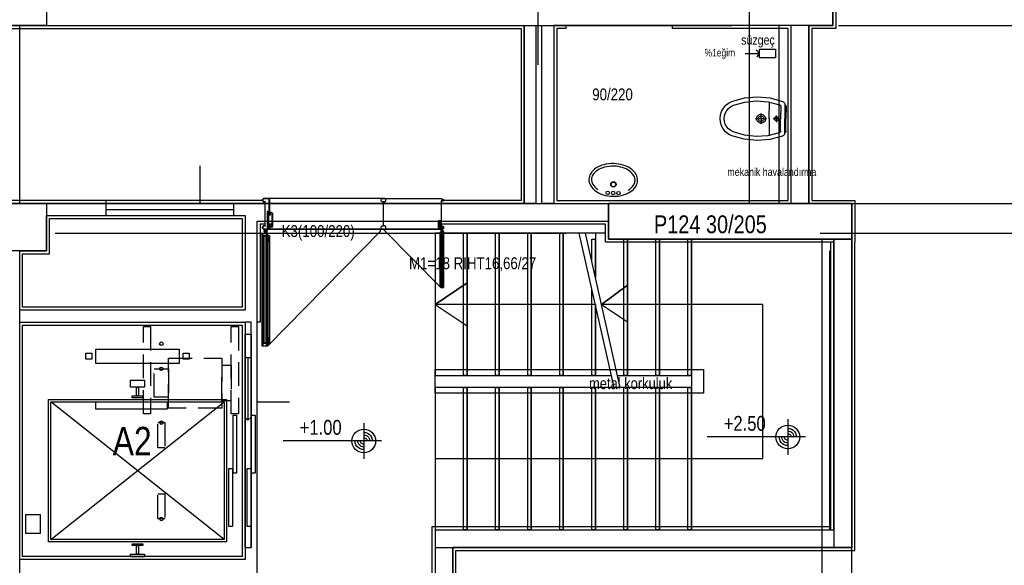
# Model space of a CAD drawing. Header units: centimetres. Extents: x 0 to 15545, y -30 to 2970.
# Tile 7 of 31: x 2067 to 2481, y 1385 to 1615. Entities that reach past the tile are written whole.
import ezdxf
from ezdxf.enums import TextEntityAlignment as Align

# ---------------------------------------------------------------- set-up
doc = ezdxf.new("R2010")
doc.units = ezdxf.units.CM
doc.linetypes.add('DASHED', pattern=[15, 10, -5])
for name, color, linetype in [('ASN-HALAT', 6, 'CONTINUOUS'), ('ASN-ISARET', 1, 'CONTINUOUS'), ('ASN-KA', 30, 'CONTINUOUS'), ('ASN-KABIN', 5, 'CONTINUOUS'), ('ASN-KAPI', 3, 'CONTINUOUS'), ('ASN-MIMARI', 8, 'CONTINUOUS'), ('ASN-MOTOR-GIZLI', 6, 'DASHED'), ('ASN-RAY', 1, 'CONTINUOUS')]:
    doc.layers.add(name, color=color, linetype=linetype)
doc.styles.get("Standard").update_dxf_attribs({"font": 'arial.ttf', "width": 0.8})

msp = doc.modelspace()

# ---------------------------------------------------------------- linework, layer by layer
at = {"layer": 'ASN-HALAT'}
for centre in [(2126.25, 1478.05), (2126.25, 1467.45), (2126.25, 1444.8), (2126.25, 1404.2)]:
    msp.add_circle(centre, 0.75, dxfattribs=at)
at = {"layer": 'ASN-KA'}
msp.add_lwpolyline([(2098.75, 1469.75), (2098.75, 1475.75), (2133.75, 1475.75), (2133.75, 1469.75)], close=True, dxfattribs=at)
at = {"layer": 'ASN-KABIN'}
for p, q in [((2079.75, 1395.5), (2152.75, 1453.5)), ((2152.75, 1395.5), (2079.75, 1453.5))]:
    msp.add_line(p, q, dxfattribs=at)
for points in [[(2078.75, 1394.5), (2078.75, 1454.5), (2153.75, 1454.5), (2153.75, 1394.5)], [(2079.75, 1395.5), (2079.75, 1453.5), (2152.75, 1453.5), (2152.75, 1395.5)], [(2098.75, 1450.5), (2098.75, 1453.5), (2128.75, 1453.5), (2128.75, 1450.5)]]:
    msp.add_lwpolyline(points, close=True, dxfattribs=at)
at = {"layer": 'ASN-KAPI'}
for points in [[(2156.5, 1423.5), (2156.5, 1448), (2158, 1448), (2158, 1423.5)], [(2164.25, 1423.5), (2164.25, 1448), (2165.75, 1448), (2165.75, 1423.5)], [(2154.75, 1401), (2154.75, 1425.5), (2156.25, 1425.5), (2156.25, 1401)], [(2162.5, 1401), (2162.5, 1425.5), (2164, 1425.5), (2164, 1401)]]:
    msp.add_lwpolyline(points, close=True, dxfattribs=at)
at = {"layer": 'ASN-MIMARI'}
for p, q in [((2382.4, 1572.88), (2382.44, 1579.94)), ((2387.18, 1578.1), (2387.15, 1572.85)), ((2388.93, 1578.79), (2388.9, 1572.84)), ((2388.93, 1578.59), (2389.08, 1578.59)), ((2389.43, 1578.24), (2389.4, 1572.84)), ((2381.16, 1572.88), (2376.59, 1572.91)), ((2378.9, 1572.9), (2378.89, 1570.67)), ((2378.9, 1572.9), (2378.91, 1575.12)), ((2382.4, 1572.88), (2382.36, 1565.82)), ((2386.62, 1572.86), (2384.07, 1572.87)), ((2385.4, 1572.86), (2385.39, 1571.46)), ((2385.4, 1572.86), (2385.41, 1574.26)), ((2387.12, 1567.61), (2387.15, 1572.85)), ((2388.87, 1566.9), (2388.9, 1572.84)), ((2389.37, 1567.44), (2389.4, 1572.84)), ((2388.87, 1567.1), (2389.02, 1567.09)), ((2169.36, 1539.3), (2168.86, 1538.8)), ((2220.34, 1539.3), (2169.36, 1539.3)), ((2218.86, 1538.8), (2219.36, 1539.3)), ((2219.36, 1539.3), (2244.11, 1539.3)), ((2220.84, 1538.8), (2220.34, 1539.3)), ((2244.11, 1539.3), (2245.12, 1538.8)), ((2168.86, 1538.8), (2168.86, 1538.3)), ((2168.86, 1538.3), (2169.36, 1537.8)), ((2169.36, 1537.8), (2169.85, 1537.8)), ((2169.85, 1537.8), (2169.85, 1527.8)), ((2218.86, 1538.3), (2218.86, 1538.8)), ((2219.36, 1537.8), (2218.86, 1538.3)), ((2219.85, 1537.8), (2219.36, 1537.8)), ((2219.85, 1527.8), (2219.85, 1537.8)), ((2219.85, 1537.8), (2220.34, 1537.8)), ((2219.85, 1527.8), (2219.85, 1537.8)), ((2220.34, 1537.8), (2220.84, 1538.3)), ((2220.84, 1538.3), (2220.84, 1538.8)), ((2245.1, 1538.3), (2244.11, 1537.8)), ((2244.11, 1537.8), (2244.11, 1537.8)), ((2244.11, 1537.8), (2244.11, 1527.8)), ((2245.12, 1538.8), (2245.1, 1538.3)), ((2169.36, 1527.8), (2168.86, 1527.3)), ((2168.86, 1527.3), (2168.86, 1526.8)), ((2168.86, 1526.8), (2169.36, 1526.3)), ((2169.85, 1527.8), (2169.36, 1527.8)), ((2218.86, 1527.3), (2219.36, 1527.8)), ((2218.86, 1526.8), (2218.86, 1527.3)), ((2219.36, 1526.3), (2218.86, 1526.8)), ((2219.36, 1527.8), (2219.85, 1527.8)), ((2220.34, 1527.8), (2219.85, 1527.8)), ((2220.84, 1527.3), (2220.34, 1527.8)), ((2220.34, 1526.3), (2220.84, 1526.8)), ((2220.84, 1526.8), (2220.84, 1527.3)), ((2244.11, 1527.8), (2244.61, 1527.8)), ((2244.61, 1527.8), (2245.17, 1527.32)), ((2245.1, 1526.67), (2244.85, 1526.3)), ((2245.17, 1527.32), (2245.1, 1526.67)), ((2169.36, 1526.3), (2220.34, 1526.3)), ((2171.01, 1525.5), (2169.41, 1525.5)), ((2169.94, 1526.03), (2169.94, 1526.3)), ((2169.97, 1524.95), (2169.97, 1524.65)), ((2170.21, 1526.3), (2170.21, 1524.7)), ((2170.31, 1523.3), (2170.31, 1478.42)), ((2170.49, 1526.03), (2170.49, 1526.3)), ((2170.52, 1524.98), (2170.52, 1524.65)), ((2170.96, 1523.7), (2170.96, 1523.65)), ((2218.34, 1526.3), (2171.36, 1526.3)), ((2244.85, 1526.3), (2219.36, 1526.3)), ((2220.36, 1526.3), (2243.85, 1526.3)), ((2244.03, 1525.9), (2244.83, 1525.9)), ((2244.05, 1525), (2244.05, 1524.97)), ((2244.27, 1525.64), (2244.27, 1525.47)), ((2244.29, 1526.16), (2244.29, 1526.3)), ((2244.38, 1524.8), (2244.38, 1502.36)), ((2244.43, 1526.3), (2244.43, 1525.5)), ((2244.55, 1525.62), (2244.55, 1525.47)), ((2244.57, 1526.16), (2244.57, 1526.3)), ((2244.05, 1502.16), (2244.05, 1502.18)), ((2170.96, 1478.02), (2170.96, 1478.07)), ((2211.55, 1444.55), (2211.55, 1429.55)), ((2390.19, 1446.23), (2390.19, 1431.23)), ((2219.05, 1437.05), (2177.63, 1437.05)), ((2397.69, 1438.73), (2356.28, 1438.73))]:
    msp.add_line(p, q, dxfattribs=at)
for points in [[(2409.11, 1919.64), (2409.11, 1905.89), (2399.11, 1905.89), (2399.11, 1633.39), (2410.36, 1633.39), (2410.36, 1610.89), (2400.36, 1610.89), (2400.36, 1538.39), (2418.36, 1538.39), (2418.36, 1520.89)], [(2249.11, 1392.14), (2249.11, 1274.64), (2266.61, 1274.64), (2266.61, 1274.64), (2311.61, 1274.64), (2311.61, 1274.64), (2390.36, 1274.64), (2390.36, 1282.14), (2420.36, 1282.14), (2420.36, 1229.64), (2624.11, 1229.64), (2624.11, 1309.64), (2721.61, 1309.64), (2721.61, 1447.14), (2717.86, 1447.14), (2717.86, 1537.14), (2721.61, 1537.14), (2721.61, 1612.14), (2717.86, 1612.14), (2717.86, 1702.14)], [(2285.01, 1595.58), (2285.01, 1643.2), (2281.7, 1639.57), (2285.01, 1643.2), (2287.97, 1640.19)], [(2077.86, 1612.14), (2042.86, 1612.14), (2042.86, 1632.14), (2077.86, 1632.14), (2077.86, 1612.14)], [(2409.11, 1632.14), (2409.11, 1612.14), (2399.11, 1612.14), (2399.11, 1537.14), (2417.11, 1537.14), (2417.11, 1392.14), (2249.11, 1392.14), (2249.11, 1274.64)], [(2314.61, 1522.14), (2314.61, 1522.14), (2417.11, 1522.14), (2417.11, 1537.14), (2399.11, 1537.14), (2399.11, 1612.14), (2409.11, 1612.14), (2409.11, 1632.14)], [(2409.11, 1632.14), (2409.11, 1612.14), (2399.11, 1612.14), (2399.11, 1537.14), (2417.11, 1537.14), (2417.11, 1522.14), (2359.61, 1522.14)], [(2409.11, 1612.14), (2374.11, 1612.14), (2374.11, 1632.14), (2409.11, 1632.14), (2409.11, 1612.14)], [(2059.11, 1612.14), (2279.11, 1612.14), (2279.11, 1537.14), (2059.11, 1537.14), (2059.11, 1612.14)], [(2169.06, 1538.39), (2060.36, 1538.39), (2060.36, 1610.89), (2277.86, 1610.89), (2277.86, 1538.39), (2244.11, 1538.39), (2244.11, 1537.14)], [(2066.61, 1537.14), (2066.61, 1612.14)], [(2089.11, 1612.14), (2366.61, 1612.14)], [(2089.11, 1612.14), (2366.61, 1612.14)], [(2279.11, 1612.14), (2284.11, 1612.14), (2284.11, 1537.14), (2279.11, 1537.14), (2279.11, 1612.14)], [(2286.61, 1612.14), (2291.61, 1612.14), (2291.61, 1537.14), (2286.61, 1537.14), (2286.61, 1612.14)], [(2291.61, 1537.14), (2391.61, 1537.14), (2391.61, 1612.14), (2391.61, 1612.14), (2391.61, 1612.14), (2291.61, 1612.14), (2291.61, 1537.14)], [(2296.61, 1612.14), (2296.65, 1610.89), (2292.86, 1610.89), (2292.86, 1538.39), (2390.36, 1538.39), (2390.36, 1610.89), (2341.62, 1610.89), (2341.62, 1612.14)], [(2374.11, 1537.14), (2374.11, 1612.14)], [(2386.61, 1537.14), (2386.61, 1612.14)], [(2386.61, 1537.14), (2386.61, 1612.14)], [(2399.11, 1537.14), (2399.11, 1612.14)], [(2411.61, 1612.14), (2717.86, 1612.14)], [(2372.21, 1600.41), (2378.29, 1600.41), (2376.88, 1601.9), (2378.29, 1600.41), (2377.08, 1598.95)], [(2378.29, 1602.26), (2384.99, 1602.26), (2384.99, 1598.56), (2378.29, 1598.56), (2378.29, 1602.26)], [(2366.64, 1580.19), (2371.88, 1581.65), (2377.3, 1582.15), (2382.72, 1581.66), (2387.96, 1580.2)], [(2367.26, 1578.55), (2372.02, 1579.9), (2376.95, 1580.4), (2381.88, 1580.03), (2386.67, 1578.81)], [(2361.65, 1572.98), (2361.81, 1574.52), (2362.28, 1576), (2363.03, 1577.36), (2364.03, 1578.54), (2365.25, 1579.49), (2366.64, 1580.19)], [(2363.4, 1572.97), (2363.53, 1574.17), (2363.89, 1575.31), (2364.47, 1576.36), (2365.25, 1577.27), (2366.19, 1578.01), (2367.26, 1578.55)], [(2386.67, 1578.81), (2386.81, 1578.75), (2386.94, 1578.65), (2387.04, 1578.54), (2387.12, 1578.4), (2387.16, 1578.25), (2387.18, 1578.1)], [(2387.96, 1580.2), (2388.23, 1580.07), (2388.47, 1579.88), (2388.67, 1579.65), (2388.81, 1579.39), (2388.9, 1579.1), (2388.93, 1578.79)], [(2389.08, 1578.59), (2389.16, 1578.58), (2389.23, 1578.56), (2389.3, 1578.52), (2389.35, 1578.46), (2389.39, 1578.39), (2389.42, 1578.32), (2389.43, 1578.24)], [(2366.57, 1565.73), (2365.19, 1566.44), (2363.98, 1567.41), (2362.98, 1568.6), (2362.25, 1569.96), (2361.8, 1571.44), (2361.65, 1572.98)], [(2367.21, 1567.36), (2366.14, 1567.91), (2365.2, 1568.66), (2364.43, 1569.58), (2363.86, 1570.63), (2363.51, 1571.78), (2363.4, 1572.97)], [(2377.03, 1572.91), (2377.07, 1573.29), (2377.19, 1573.67), (2377.39, 1574.01), (2377.65, 1574.3), (2377.97, 1574.52), (2378.33, 1574.68), (2378.71, 1574.76), (2379.11, 1574.76), (2379.49, 1574.68), (2379.85, 1574.51), (2380.16, 1574.28), (2380.42, 1573.99), (2380.62, 1573.65), (2380.74, 1573.28), (2380.77, 1572.89)], [(2380.77, 1572.89), (2380.73, 1572.5), (2380.61, 1572.12), (2380.41, 1571.79), (2380.15, 1571.5), (2379.83, 1571.27), (2379.47, 1571.11), (2379.09, 1571.03), (2378.69, 1571.03), (2378.31, 1571.12), (2377.95, 1571.28), (2377.64, 1571.51), (2377.38, 1571.8), (2377.18, 1572.14), (2377.06, 1572.52), (2377.03, 1572.91)], [(2377.75, 1572.9), (2377.78, 1573.14), (2377.85, 1573.37), (2377.97, 1573.58), (2378.13, 1573.75), (2378.33, 1573.89), (2378.55, 1573.99), (2378.79, 1574.04), (2379.03, 1574.04), (2379.26, 1573.99), (2379.48, 1573.89), (2379.67, 1573.75), (2379.83, 1573.57), (2379.95, 1573.36), (2380.03, 1573.13), (2380.05, 1572.89)], [(2380.05, 1572.89), (2380.02, 1572.65), (2379.95, 1572.42), (2379.83, 1572.22), (2379.67, 1572.04), (2379.47, 1571.9), (2379.25, 1571.8), (2379.01, 1571.75), (2378.77, 1571.75), (2378.54, 1571.8), (2378.32, 1571.9), (2378.13, 1572.05), (2377.97, 1572.22), (2377.85, 1572.43), (2377.77, 1572.66), (2377.75, 1572.9)], [(2384.52, 1572.87), (2384.54, 1573.05), (2384.6, 1573.22), (2384.69, 1573.38), (2384.82, 1573.52), (2384.97, 1573.62), (2385.13, 1573.7), (2385.31, 1573.73), (2385.5, 1573.73), (2385.67, 1573.69), (2385.84, 1573.62), (2385.99, 1573.51), (2386.11, 1573.37), (2386.2, 1573.21), (2386.26, 1573.04), (2386.27, 1572.86)], [(2386.27, 1572.86), (2386.25, 1572.68), (2386.2, 1572.5), (2386.11, 1572.34), (2385.98, 1572.21), (2385.83, 1572.1), (2385.67, 1572.03), (2385.49, 1571.99), (2385.3, 1571.99), (2385.13, 1572.03), (2384.96, 1572.11), (2384.81, 1572.22), (2384.69, 1572.35), (2384.6, 1572.51), (2384.54, 1572.69), (2384.52, 1572.87)], [(2387.89, 1565.5), (2382.63, 1564.09), (2377.21, 1563.65), (2371.79, 1564.21), (2366.57, 1565.73)], [(2386.61, 1566.9), (2381.81, 1565.73), (2376.87, 1565.41), (2371.95, 1565.96), (2367.21, 1567.36)], [(2387.12, 1567.61), (2387.11, 1567.45), (2387.06, 1567.31), (2386.98, 1567.17), (2386.88, 1567.06), (2386.75, 1566.97), (2386.61, 1566.9)], [(2388.87, 1566.9), (2388.84, 1566.59), (2388.75, 1566.31), (2388.6, 1566.04), (2388.4, 1565.81), (2388.16, 1565.63), (2387.89, 1565.5)], [(2389.37, 1567.44), (2389.36, 1567.36), (2389.34, 1567.29), (2389.29, 1567.22), (2389.24, 1567.17), (2389.17, 1567.13), (2389.1, 1567.1), (2389.02, 1567.09)], [(2142.6, 1537.14), (2142.6, 1553.01)], [(2309.5, 1552.13), (2308.82, 1551.64), (2308.2, 1551.08), (2307.63, 1550.46), (2307.14, 1549.79)], [(2312.71, 1553.51), (2311.87, 1553.26), (2311.05, 1552.95), (2310.26, 1552.57), (2309.5, 1552.13)], [(2312.98, 1552.45), (2312.22, 1552.23), (2311.49, 1551.94), (2310.77, 1551.6), (2310.09, 1551.2)], [(2316.81, 1553.98), (2315.78, 1553.97), (2314.75, 1553.88), (2313.73, 1553.73), (2312.71, 1553.51)], [(2316.79, 1552.88), (2315.83, 1552.87), (2314.87, 1552.8), (2313.92, 1552.66), (2312.98, 1552.45)], [(2320.57, 1552.28), (2319.64, 1552.53), (2318.7, 1552.71), (2317.75, 1552.83), (2316.79, 1552.88)], [(2320.89, 1553.33), (2319.89, 1553.59), (2318.87, 1553.79), (2317.85, 1553.92), (2316.81, 1553.98)], [(2323.41, 1550.9), (2322.74, 1551.33), (2322.04, 1551.7), (2321.32, 1552.02), (2320.57, 1552.28)], [(2324.03, 1551.79), (2323.3, 1552.27), (2322.52, 1552.69), (2321.72, 1553.04), (2320.89, 1553.33)], [(2326.29, 1549.35), (2325.82, 1550.05), (2325.29, 1550.69), (2324.69, 1551.28), (2324.03, 1551.79)], [(2307.14, 1549.79), (2306.82, 1549.22), (2306.59, 1548.61), (2306.44, 1547.97), (2306.38, 1547.32)], [(2306.38, 1547.32), (2306.41, 1546.67), (2306.53, 1546.03), (2306.74, 1545.41), (2307.03, 1544.83)], [(2308.06, 1549.19), (2307.81, 1548.75), (2307.63, 1548.29), (2307.52, 1547.8), (2307.47, 1547.3)], [(2307.47, 1547.3), (2307.5, 1546.8), (2307.59, 1546.31), (2307.75, 1545.83), (2307.97, 1545.38)], [(2310.09, 1551.2), (2309.5, 1550.79), (2308.97, 1550.31), (2308.48, 1549.77), (2308.06, 1549.19)], [(2325.34, 1548.79), (2324.95, 1549.39), (2324.49, 1549.95), (2323.97, 1550.45), (2323.41, 1550.9)], [(2325.84, 1546.88), (2325.82, 1547.38), (2325.72, 1547.87), (2325.57, 1548.35), (2325.34, 1548.79)], [(2326.93, 1546.85), (2326.9, 1547.5), (2326.78, 1548.15), (2326.58, 1548.76), (2326.29, 1549.35)], [(2307.03, 1544.83), (2307.49, 1544.13), (2308.02, 1543.49), (2308.62, 1542.9), (2309.28, 1542.38)], [(2307.97, 1545.38), (2308.41, 1544.72), (2308.93, 1544.12), (2309.51, 1543.58), (2310.15, 1543.12)], [(2322.98, 1542.82), (2323.64, 1543.26), (2324.24, 1543.77), (2324.79, 1544.35), (2325.26, 1544.99)], [(2323.81, 1542.05), (2324.49, 1542.54), (2325.12, 1543.09), (2325.68, 1543.71), (2326.17, 1544.39)], [(2325.26, 1544.99), (2325.5, 1545.43), (2325.68, 1545.89), (2325.79, 1546.38), (2325.84, 1546.88)], [(2326.17, 1544.39), (2326.49, 1544.96), (2326.72, 1545.57), (2326.87, 1546.2), (2326.93, 1546.85)], [(2169.06, 1538.3), (2169.06, 1538.8), (2169.06, 1538.3), (2169.36, 1538), (2170.05, 1538), (2170.05, 1537.8), (2169.36, 1537.8), (2168.86, 1538.3), (2168.86, 1538.8), (2169.36, 1539.3), (2171.36, 1539.3), (2171.86, 1538.8), (2171.86, 1533.27), (2171.66, 1533.27), (2171.66, 1538.8), (2171.36, 1539.1), (2169.36, 1539.1), (2169.06, 1538.8)], [(2309.28, 1542.38), (2310.02, 1541.91), (2310.79, 1541.49), (2311.59, 1541.14), (2312.42, 1540.85)], [(2312.42, 1540.85), (2313.42, 1540.59), (2314.44, 1540.39), (2315.47, 1540.26), (2316.5, 1540.2)], [(2316.5, 1540.2), (2317.53, 1540.21), (2318.56, 1540.29), (2319.59, 1540.44), (2320.6, 1540.66)], [(2320.6, 1540.66), (2321.44, 1540.91), (2322.26, 1541.23), (2323.05, 1541.61), (2323.81, 1542.05)], [(2032.86, 1537.14), (2077.86, 1537.14), (2077.86, 1517.14), (2032.86, 1517.14), (2032.86, 1537.14)], [(2066.61, 1537.14), (2297.1, 1537.14)], [(2066.61, 1537.14), (2297.1, 1537.14)], [(2102.86, 1538.39), (2102.86, 1537.14), (2102.86, 1532.14), (2156.86, 1532.14), (2156.86, 1537.14), (2102.86, 1537.14), (2102.86, 1534.64), (2156.86, 1534.64)], [(2169.85, 1537.14), (2169.85, 1538)], [(2314.61, 1537.14), (2417.11, 1537.14), (2417.11, 1522.14), (2314.61, 1522.14), (2314.61, 1537.14)], [(2417.11, 1537.14), (2314.61, 1537.14), (2314.61, 1522.14)], [(2387.1, 1537.14), (2717.86, 1537.14)], [(2146.61, 1532.14), (2161.61, 1532.14), (2161.61, 1492.14), (2066.61, 1492.14), (2066.61, 1517.14), (2077.86, 1517.14), (2077.86, 1532.14), (2141.61, 1532.14), (2141.61, 1532.14)], [(2141.61, 1530.89), (2160.36, 1530.89), (2160.36, 1493.39), (2067.86, 1493.39), (2067.86, 1515.89), (2079.11, 1515.89), (2079.11, 1530.89), (2141.61, 1530.89)], [(2141.61, 1532.14), (2146.61, 1532.14)], [(2161.61, 1532.14), (2161.61, 1532.14), (2161.61, 1492.14)], [(2171.86, 1528.45), (2171.86, 1526.8), (2171.36, 1526.3), (2169.36, 1526.3), (2168.86, 1526.8), (2168.86, 1527.3), (2169.36, 1527.8), (2170.05, 1527.8), (2170.05, 1527.6), (2169.36, 1527.6), (2169.06, 1527.3), (2169.06, 1526.8), (2169.36, 1526.5), (2171.36, 1526.5), (2171.66, 1526.8), (2171.66, 1528.65), (2172.86, 1528.65), (2172.86, 1527.51), (2172.91, 1527.51), (2172.91, 1533.04), (2172.61, 1533.34), (2172.36, 1533.34), (2172.06, 1533.04), (2172.06, 1532.2), (2171.86, 1532.2), (2171.86, 1533.04), (2172.36, 1533.54), (2172.61, 1533.54), (2173.11, 1533.04), (2173.11, 1527.51), (2172.66, 1527.51), (2172.66, 1528.45), (2171.86, 1528.45)], [(2170.85, 1526.83), (2171.6, 1526.83), (2171.6, 1533.8), (2170.85, 1533.8), (2170.85, 1526.83)], [(2173.11, 1530.89), (2172.91, 1530.89)], [(2161.61, 1274.64), (2166.61, 1274.64), (2166.61, 1529.64)], [(2166.61, 1529.64), (2314.61, 1529.64)], [(2169.85, 1528.39), (2167.86, 1528.39), (2167.86, 1487.14), (2166.61, 1487.14)], [(2172.61, 1527.45), (2172.88, 1527.24), (2173.08, 1527.2), (2172.61, 1527.2), (2171.91, 1527.2), (2171.91, 1528.39), (2172.61, 1528.39), (2172.61, 1527.45)], [(2172.51, 1527.5), (2172.01, 1527.56), (2172.01, 1527.3), (2172.58, 1527.3), (2172.51, 1527.43), (2172.51, 1527.45), (2172.51, 1527.5)], [(2243.6, 1527.37), (2243.6, 1526.55), (2243.85, 1526.3), (2244.85, 1526.3), (2245.1, 1526.55), (2245.1, 1526.8), (2244.85, 1527.05), (2244.51, 1527.05), (2244.51, 1526.95), (2244.85, 1526.95), (2245, 1526.8), (2245, 1526.55), (2244.85, 1526.4), (2243.85, 1526.4), (2243.7, 1526.55), (2243.7, 1527.47), (2243.1, 1527.47), (2243.1, 1526.9), (2243.08, 1526.9), (2243.08, 1529.67), (2243.23, 1529.82), (2243.35, 1529.82), (2243.5, 1529.67), (2243.5, 1529.25), (2243.6, 1529.25), (2243.6, 1529.67), (2243.35, 1529.92), (2243.23, 1529.92), (2242.98, 1529.67), (2242.98, 1526.9), (2243.2, 1526.9), (2243.2, 1527.37), (2243.6, 1527.37)], [(2243.23, 1526.87), (2243.1, 1526.77), (2243, 1526.75), (2243.23, 1526.75), (2243.58, 1526.75), (2243.58, 1527.34), (2243.23, 1527.34), (2243.23, 1526.87)], [(2243.28, 1526.9), (2243.53, 1526.93), (2243.53, 1526.8), (2243.25, 1526.8), (2243.28, 1526.86), (2243.28, 1526.87), (2243.28, 1526.9)], [(2244.11, 1526.56), (2243.73, 1526.56), (2243.73, 1530.05), (2244.11, 1530.05), (2244.11, 1526.56)], [(2352.11, 1520.89), (2313.36, 1520.89), (2313.36, 1528.39), (2244.11, 1528.39)], [(2081.61, 1524.64), (2296.61, 1524.64)], [(2168.91, 1477.17), (2170.86, 1477.17), (2170.86, 1478.02), (2170.96, 1478.02), (2170.96, 1477.07), (2168.81, 1477.07), (2168.81, 1524.65), (2170.96, 1524.65), (2170.96, 1523.7), (2170.86, 1523.7), (2170.86, 1524.55), (2168.91, 1524.55), (2168.91, 1477.17)], [(2169.16, 1523.3), (2169.16, 1521), (2168.96, 1521), (2168.96, 1523.5), (2171.66, 1523.5), (2171.66, 1521), (2171.46, 1521), (2171.46, 1523.3), (2169.16, 1523.3)], [(2168.96, 1480.77), (2169.21, 1480.77), (2169.21, 1478.47), (2169.56, 1478.47), (2169.56, 1523.25), (2169.21, 1523.25), (2169.21, 1520.95), (2168.96, 1520.95), (2168.96, 1480.77)], [(2170.61, 1524.55), (2170.61, 1523.6), (2169.01, 1523.6), (2169.01, 1524.55)], [(2170.71, 1477.32), (2170.71, 1478.17), (2171.71, 1478.17), (2171.71, 1523.55), (2170.71, 1523.55), (2170.71, 1524.4), (2170.81, 1524.4), (2170.81, 1523.65), (2171.81, 1523.65), (2171.81, 1478.07), (2170.81, 1478.07), (2170.81, 1477.32), (2170.71, 1477.32)], [(2170.96, 1477.07), (2218.65, 1525.5), (2218.65, 1526.3)], [(2171.41, 1480.77), (2171.41, 1478.47), (2171.06, 1478.47), (2171.06, 1523.25), (2171.41, 1523.25), (2171.41, 1520.95), (2171.66, 1520.95), (2171.66, 1480.77), (2171.41, 1480.77)], [(2244.05, 1501.68), (2220.21, 1525.9), (2220.21, 1526.3)], [(2241.61, 1524.64), (2241.61, 1464.64), (2255.11, 1464.64), (2255.11, 1524.64), (2241.61, 1524.64)], [(2244.18, 1501.81), (2244.18, 1502.23), (2243.68, 1502.23), (2243.68, 1524.92), (2244.18, 1524.92), (2244.18, 1525.35), (2244.13, 1525.35), (2244.13, 1524.97), (2243.63, 1524.97), (2243.63, 1502.18), (2244.13, 1502.18), (2244.13, 1501.81), (2244.18, 1501.81)], [(2244.95, 1524.8), (2244.95, 1523.65), (2245.05, 1523.65), (2245.05, 1524.9), (2243.7, 1524.9), (2243.7, 1523.65), (2243.8, 1523.65), (2243.8, 1524.8), (2244.95, 1524.8)], [(2243.83, 1503.53), (2243.83, 1502.38), (2244, 1502.38), (2244, 1524.77), (2243.83, 1524.77), (2243.83, 1523.62), (2243.7, 1523.62), (2243.7, 1503.53), (2243.83, 1503.53)], [(2245.08, 1501.73), (2244.1, 1501.73), (2244.1, 1502.16), (2244.05, 1502.16), (2244.05, 1501.68), (2245.13, 1501.68), (2245.13, 1525.47), (2244.05, 1525.47), (2244.05, 1525), (2244.1, 1525), (2244.1, 1525.42), (2245.08, 1525.42), (2245.08, 1501.73)], [(2244.23, 1525.42), (2244.23, 1524.95), (2245.03, 1524.95), (2245.03, 1525.42)], [(2245.05, 1503.53), (2244.93, 1503.53), (2244.93, 1502.38), (2244.75, 1502.38), (2244.75, 1524.77), (2244.93, 1524.77), (2244.93, 1523.62), (2245.05, 1523.62), (2245.05, 1503.53)], [(2255.11, 1464.64), (2253.61, 1464.64), (2253.61, 1524.64), (2255.11, 1524.64)], [(2255.11, 1524.64), (2255.11, 1464.64), (2268.61, 1464.64), (2268.61, 1524.64), (2255.11, 1524.64)], [(2268.61, 1464.64), (2267.11, 1464.64), (2267.11, 1524.64), (2268.61, 1524.64)], [(2268.61, 1524.64), (2268.61, 1464.64), (2282.11, 1464.64), (2282.11, 1524.64), (2268.61, 1524.64)], [(2282.11, 1464.64), (2280.61, 1464.64), (2280.61, 1524.64), (2282.11, 1524.64)], [(2282.11, 1524.64), (2282.11, 1464.64), (2295.61, 1464.64), (2295.61, 1524.64), (2282.11, 1524.64)], [(2295.61, 1464.64), (2294.11, 1464.64), (2294.11, 1524.64), (2295.61, 1524.64)], [(2295.61, 1524.64), (2295.61, 1464.64), (2309.11, 1464.64), (2309.11, 1494.64)], [(2313.36, 1524.64), (2295.61, 1524.64)], [(2316.98, 1459.64), (2302.36, 1524.64)], [(2319.42, 1460.19), (2304.92, 1524.64)], [(2309.11, 1524.64), (2309.11, 1506.03)], [(2403.86, 1524.64), (2717.86, 1524.64)], [(2249.11, 1275.89), (2250.36, 1275.89), (2250.36, 1390.89), (2417.11, 1390.89), (2418.36, 1390.89), (2418.36, 1520.89)], [(2307.61, 1512.7), (2307.61, 1522.14), (2309.11, 1522.14)], [(2309.11, 1506.03), (2309.11, 1522.14)], [(2318.42, 1464.64), (2322.61, 1464.64), (2322.61, 1522.14)], [(2322.61, 1464.64), (2321.11, 1464.64), (2321.11, 1522.14)], [(2322.61, 1522.14), (2322.61, 1464.64), (2336.11, 1464.64), (2336.11, 1522.14)], [(2336.11, 1464.64), (2334.61, 1464.64), (2334.61, 1522.14)], [(2336.11, 1522.14), (2336.11, 1464.64), (2349.61, 1464.64), (2349.61, 1522.14)], [(2349.61, 1464.64), (2348.11, 1464.64), (2348.11, 1522.14)], [(2349.61, 1522.14), (2349.61, 1399.64), (2409.61, 1399.64), (2409.61, 1522.14)], [(2352.11, 1520.89), (2351.96, 1520.89)], [(2409.61, 1520.89), (2351.96, 1520.89)], [(2353.52, 1520.89), (2353.21, 1520.89)], [(2404.61, 1284.64), (2404.61, 1522.14)], [(2408.11, 1520.89), (2408.11, 1399.64)], [(2409.61, 1522.14), (2409.61, 1392.14)], [(2417.11, 1284.64), (2417.11, 1522.14)], [(2417.11, 1522.14), (2417.11, 1392.14)], [(2417.11, 1392.14), (2417.11, 1522.14)], [(2066.61, 1357.14), (2066.61, 1517.14)], [(2407.86, 1399.64), (2407.86, 1517.14)], [(2309.11, 1494.64), (2241.61, 1494.64), (2255.11, 1503.76), (2241.61, 1494.64), (2255.11, 1485.56)], [(2241.61, 1429.64), (2379.61, 1429.64), (2379.61, 1494.64), (2311.67, 1494.64), (2322.61, 1502.76), (2311.67, 1494.64), (2322.61, 1487.34)], [(2245.05, 1502.26), (2245.05, 1503.51), (2244.95, 1503.51), (2244.95, 1502.36), (2243.8, 1502.36), (2243.8, 1503.51), (2243.7, 1503.51), (2243.7, 1502.26), (2245.05, 1502.26)], [(2244.23, 1501.73), (2244.23, 1502.21), (2245.03, 1502.21), (2245.03, 1501.73)], [(2309.11, 1464.64), (2307.61, 1464.64), (2307.61, 1501.31)], [(2309.11, 1494.64), (2309.11, 1464.64), (2315.86, 1464.64)], [(2161.61, 1487.14), (2161.61, 1387.14), (2066.61, 1387.14), (2066.61, 1487.14), (2161.61, 1487.14)], [(2160.36, 1485.89), (2160.36, 1388.39), (2067.86, 1388.39), (2067.86, 1485.89), (2160.36, 1485.89)], [(2161.61, 1392.14), (2164.11, 1392.14), (2164.11, 1487.14), (2161.61, 1487.14)], [(2161.61, 1487.14), (2161.61, 1387.14)], [(2161.61, 1392.14), (2161.61, 1482.14), (2164.11, 1482.14), (2164.11, 1392.14)], [(2168.96, 1478.22), (2168.96, 1480.72), (2169.16, 1480.72), (2169.16, 1478.42), (2171.46, 1478.42), (2171.46, 1480.72), (2171.66, 1480.72), (2171.66, 1478.22), (2168.96, 1478.22)], [(2170.61, 1477.17), (2170.61, 1478.12), (2169.01, 1478.12), (2169.01, 1477.17)], [(2162.76, 1472.14), (2162.76, 1445.88), (2164.11, 1447.03), (2162.76, 1445.88), (2161.61, 1446.81)], [(2164.11, 1472.14), (2161.61, 1472.14)], [(2241.61, 1457.14), (2241.61, 1467.14), (2354.61, 1467.14), (2354.61, 1459.64), (2354.61, 1457.14), (2241.61, 1457.14)], [(2241.61, 1459.64), (2241.61, 1399.64), (2255.11, 1399.64), (2255.11, 1459.64), (2241.61, 1459.64)], [(2255.11, 1399.64), (2253.61, 1399.64), (2253.61, 1459.64), (2255.11, 1459.64)], [(2255.11, 1459.64), (2255.11, 1399.64), (2268.61, 1399.64), (2268.61, 1459.64), (2255.11, 1459.64)], [(2268.61, 1399.64), (2267.11, 1399.64), (2267.11, 1459.64), (2268.61, 1459.64)], [(2268.61, 1459.64), (2268.61, 1399.64), (2282.11, 1399.64), (2282.11, 1459.64), (2268.61, 1459.64)], [(2282.11, 1399.64), (2280.61, 1399.64), (2280.61, 1459.64), (2282.11, 1459.64)], [(2282.11, 1459.64), (2282.11, 1399.64), (2295.61, 1399.64), (2295.61, 1459.64), (2282.11, 1459.64)], [(2295.61, 1399.64), (2294.11, 1399.64), (2294.11, 1459.64), (2295.61, 1459.64)], [(2295.61, 1459.64), (2295.61, 1399.64), (2309.11, 1399.64), (2309.11, 1459.64), (2295.61, 1459.64)], [(2309.11, 1399.64), (2307.61, 1399.64), (2307.61, 1459.64), (2309.11, 1459.64)], [(2309.11, 1459.64), (2309.11, 1399.64), (2322.61, 1399.64), (2322.61, 1459.64), (2309.11, 1459.64)], [(2322.61, 1399.64), (2321.11, 1399.64), (2321.11, 1459.64), (2322.61, 1459.64)], [(2322.61, 1459.64), (2322.61, 1399.64), (2336.11, 1399.64), (2336.11, 1459.64), (2322.61, 1459.64)], [(2336.11, 1399.64), (2334.61, 1399.64), (2334.61, 1459.64), (2336.11, 1459.64)], [(2336.11, 1459.64), (2336.11, 1399.64), (2349.61, 1399.64), (2349.61, 1459.64), (2336.11, 1459.64)], [(2349.61, 1399.64), (2348.11, 1399.64), (2348.11, 1459.64), (2349.61, 1459.64)], [(2166.61, 1453.57), (2180.26, 1453.57)], [(2211.55, 1440.69), (2212.36, 1440.6), (2213.13, 1440.33), (2213.82, 1439.9), (2214.4, 1439.32), (2214.83, 1438.63), (2215.1, 1437.86), (2215.19, 1437.05)], [(2211.55, 1439.57), (2212.11, 1439.5), (2212.64, 1439.32), (2213.12, 1439.02), (2213.52, 1438.62), (2213.82, 1438.14), (2214, 1437.61), (2214.07, 1437.05)], [(2390.19, 1442.37), (2391, 1442.28), (2391.77, 1442.01), (2392.46, 1441.58), (2393.04, 1441), (2393.47, 1440.31), (2393.74, 1439.54), (2393.83, 1438.73)], [(2390.19, 1441.25), (2390.75, 1441.19), (2391.28, 1441), (2391.76, 1440.7), (2392.16, 1440.3), (2392.46, 1439.82), (2392.65, 1439.29), (2392.71, 1438.73)], [(2390.19, 1440.12), (2390.5, 1440.09), (2390.8, 1439.99), (2391.06, 1439.82), (2391.28, 1439.6), (2391.45, 1439.34), (2391.55, 1439.04), (2391.58, 1438.73)], [(2211.55, 1433.41), (2210.74, 1433.5), (2209.97, 1433.77), (2209.28, 1434.2), (2208.7, 1434.78), (2208.27, 1435.47), (2208, 1436.24), (2207.91, 1437.05)], [(2211.55, 1434.53), (2210.99, 1434.6), (2210.46, 1434.78), (2209.98, 1435.08), (2209.58, 1435.48), (2209.28, 1435.96), (2209.09, 1436.49), (2209.03, 1437.05)], [(2211.55, 1435.66), (2211.24, 1435.69), (2210.94, 1435.8), (2210.68, 1435.96), (2210.46, 1436.18), (2210.29, 1436.45), (2210.19, 1436.74), (2210.16, 1437.05)], [(2211.55, 1438.44), (2211.86, 1438.41), (2212.15, 1438.3), (2212.42, 1438.14), (2212.64, 1437.92), (2212.8, 1437.65), (2212.91, 1437.36), (2212.94, 1437.05)], [(2390.19, 1435.09), (2389.38, 1435.18), (2388.61, 1435.45), (2387.92, 1435.88), (2387.34, 1436.46), (2386.91, 1437.15), (2386.64, 1437.92), (2386.55, 1438.73)], [(2390.19, 1436.21), (2389.63, 1436.28), (2389.1, 1436.46), (2388.62, 1436.76), (2388.22, 1437.16), (2387.92, 1437.64), (2387.74, 1438.17), (2387.67, 1438.73)], [(2390.19, 1437.34), (2389.88, 1437.37), (2389.59, 1437.48), (2389.32, 1437.64), (2389.1, 1437.86), (2388.94, 1438.13), (2388.83, 1438.42), (2388.8, 1438.73)], [(2066.61, 1357.14), (2066.61, 1432.14)], [(2241.61, 1275.89), (2240.36, 1275.89), (2240.36, 1399.92), (2240.36, 1401.07), (2408.11, 1401.07)], [(2241.61, 1399.64), (2241.61, 1392.14), (2409.61, 1392.14)], [(2241.61, 1392.14), (2241.61, 1274.64), (2249.11, 1274.64), (2249.11, 1392.14)], [(2409.61, 1392.14), (2417.11, 1392.14)]]:
    msp.add_lwpolyline(points, dxfattribs=at)
for centre, radius in [((2316.73, 1545.21), 1.15), ((2316.73, 1545.21), 0.969), ((2314.32, 1541.64), 0.713), ((2316.62, 1541.58), 0.713), ((2318.87, 1541.53), 0.713), ((2170.21, 1525.5), 0.6), ((2170.21, 1525.5), 0.4), ((2244.43, 1525.9), 0.3), ((2244.43, 1525.9), 0.2), ((2390.19, 1438.73), 5), ((2211.55, 1437.05), 5)]:
    msp.add_circle(centre, radius, dxfattribs=at)
at = {"layer": 'ASN-MOTOR-GIZLI'}
for points in [[(2118.75, 1448.5), (2118.75, 1485.25), (2121.75, 1485.25), (2121.75, 1448.5)], [(2155.75, 1448.5), (2155.75, 1485.25), (2158.75, 1485.25), (2158.75, 1448.5)], [(2129.25, 1450.95), (2129.25, 1471.95), (2151.75, 1471.95), (2151.75, 1450.95)], [(2151.75, 1453.95), (2151.75, 1468.95), (2155.75, 1468.95), (2155.75, 1453.95)], [(2123.25, 1455.45), (2123.25, 1467.45), (2129.25, 1467.45), (2129.25, 1455.45)], [(2124.75, 1434.2), (2124.75, 1444.8), (2127.75, 1444.8), (2127.75, 1434.2)], [(2124.75, 1404.2), (2124.75, 1414.8), (2127.75, 1414.8), (2127.75, 1404.2)], [(2069.25, 1398), (2069.25, 1406), (2075.25, 1406), (2075.25, 1398)]]:
    msp.add_lwpolyline(points, close=True, dxfattribs=at)
at = {"layer": 'ASN-RAY'}
for points in [[(2094.5, 1471.5), (2094.5, 1474), (2097, 1474), (2097, 1471.5)], [(2135.5, 1471.5), (2135.5, 1474), (2138, 1474), (2138, 1471.5)], [(2113.25, 1459.7), (2113.25, 1462.7), (2119.25, 1462.7), (2119.25, 1459.7)], [(2114.03, 1455.25), (2114.03, 1456.05), (2118.47, 1456.05), (2118.47, 1455.25)], [(2115.85, 1456.05), (2115.85, 1459.7), (2116.65, 1459.7), (2116.65, 1456.05)], [(2114.03, 1392.95), (2114.03, 1393.75), (2118.47, 1393.75), (2118.47, 1392.95)], [(2115.85, 1389.3), (2115.85, 1392.95), (2116.65, 1392.95), (2116.65, 1389.3)], [(2113.25, 1388.25), (2113.25, 1389.3), (2119.25, 1389.3), (2119.25, 1388.25)]]:
    msp.add_lwpolyline(points, close=True, dxfattribs=at)

# ---------------------------------------------------------------- texts
at = {"layer": 'ASN-ISARET', "width": 0.8}
msp.add_text('A2', height=12, dxfattribs=at).set_placement((2114, 1437), align=Align.MIDDLE_CENTER)
at = {"layer": 'ASN-MIMARI', "width": 0.8}
for s, height, p in [('süzgeç', 3.994, (2370.55, 1604.1)), ('%%%1eğim', 3.195, (2355.11, 1599.13)), ('90/220', 5, (2307.81, 1580.65)), ('mekanik havalandırma', 3.3359, (2364.72, 1548.79)), ('P124 30/205', 7.5, (2333.8, 1524.64)), ('K3(100/220)', 5, (2176.99, 1523.03)), ('M1=18 RIHT16,66/27', 5, (2230.63, 1509.47)), ('metal korkuluk', 4.8722, (2306.43, 1458.9)), ('+2.50', 6.25, (2363.2, 1441.35)), ('+1.00', 6.25, (2184.56, 1439.66))]:
    msp.add_text(s, height=height, dxfattribs=at).set_placement(p)

doc.saveas('drawing.dxf')
